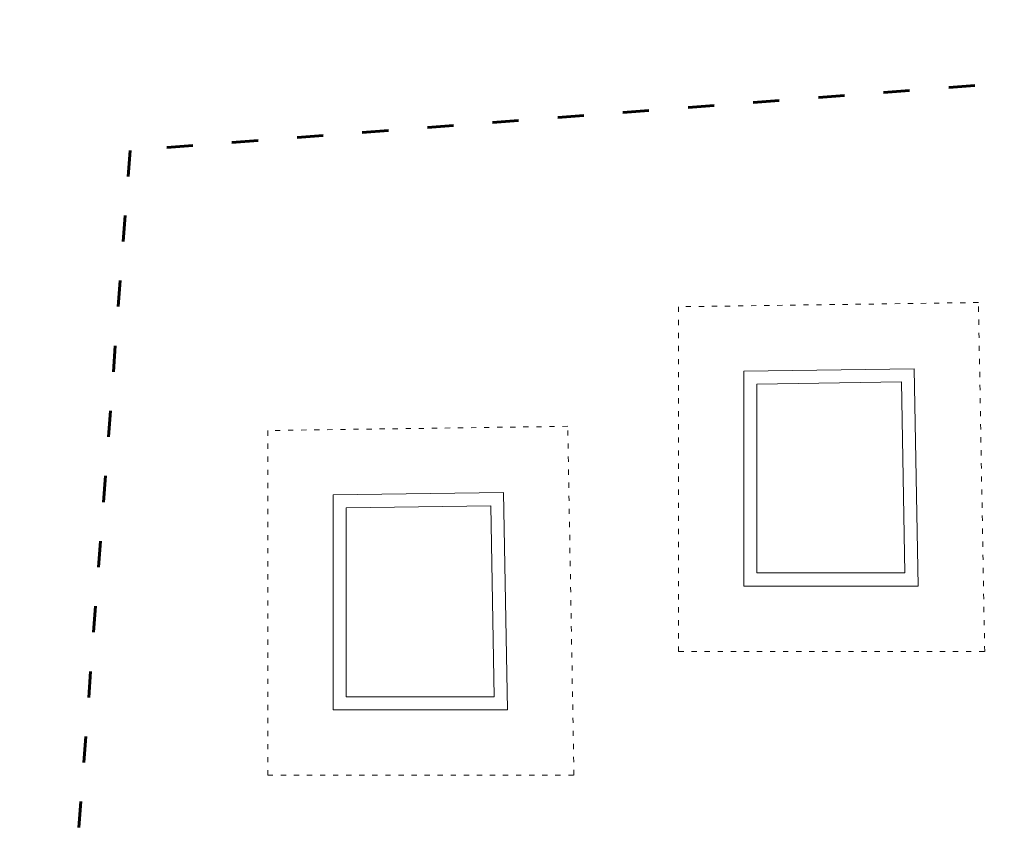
# Model space of a CAD drawing. Header units: millimetres. Extents: x 2943 to 3105, y 1618 to 1828.
# Tile 64 of 81: x 2998 to 3021, y 1766 to 1784. Entities that reach past the tile are written whole.
import ezdxf

# ---------------------------------------------------------------- set-up
doc = ezdxf.new("R2010")
doc.units = ezdxf.units.MM
doc.linetypes.add('ACAD_ISO03W100', pattern=[30, 12, -18])
for name, color, linetype, lineweight in [('1_strefa', 7, 'ACAD_ISO03W100', 13), ('granica', 1, 'ACAD_ISO03W100', 35), ('wymiary', 7, 'Continuous', 9)]:
    doc.layers.add(name, color=color, linetype=linetype, lineweight=lineweight)
picture_1 = doc.add_image_def('image1.jpg', size_in_pixel=(9921, 7015))

msp = doc.modelspace()

# ---------------------------------------------------------------- linework, layer by layer
at = {"layer": '1_strefa', "color": 217, "ltscale": 0.01, "true_color": 0x93278f}
for points in [[(3013.233, 1777.767), (3013.233, 1769.852), (3020.261, 1769.852), (3020.118, 1777.864)], [(3003.804, 1774.924), (3003.804, 1767.009), (3010.833, 1767.009), (3010.69, 1775.021)]]:
    msp.add_lwpolyline(points, close=True, dxfattribs=at)
at = {"layer": 'granica', "lineweight": 60, "ltscale": 0.05}
msp.add_lwpolyline([(3026.015, 1783.311), (3026.015, 1783.311), (3000.645, 1781.359), (2996.636, 1728.435), (3077.723, 1732.304), (3076.877, 1760.766), (3027.024, 1758.13), (3026.015, 1783.311)], close=True, dxfattribs=at)
at = {"layer": 'wymiary', "color": 217, "true_color": 0x93278f}
for points in [[(3014.733, 1776.288), (3014.733, 1771.352), (3018.734, 1771.352), (3018.645, 1776.343)], [(3015.033, 1775.992), (3015.033, 1771.652), (3018.429, 1771.652), (3018.351, 1776.039)], [(3005.304, 1773.445), (3005.304, 1768.509), (3009.306, 1768.509), (3009.217, 1773.5)], [(3005.604, 1773.149), (3005.604, 1768.809), (3009, 1768.809), (3008.922, 1773.196)]]:
    msp.add_lwpolyline(points, close=True, dxfattribs=at)

# ---------------------------------------------------------------- pictures from other files: only their frames are drawn
at = {"layer": 'wymiary'}
image = msp.add_image(picture_1, insert=(3104.89, 1618.26), size_in_units=(209.995, 148.484), rotation=90, dxfattribs=dict(at, fade=54))
image.dxf.flags = 7

doc.saveas('drawing.dxf')
